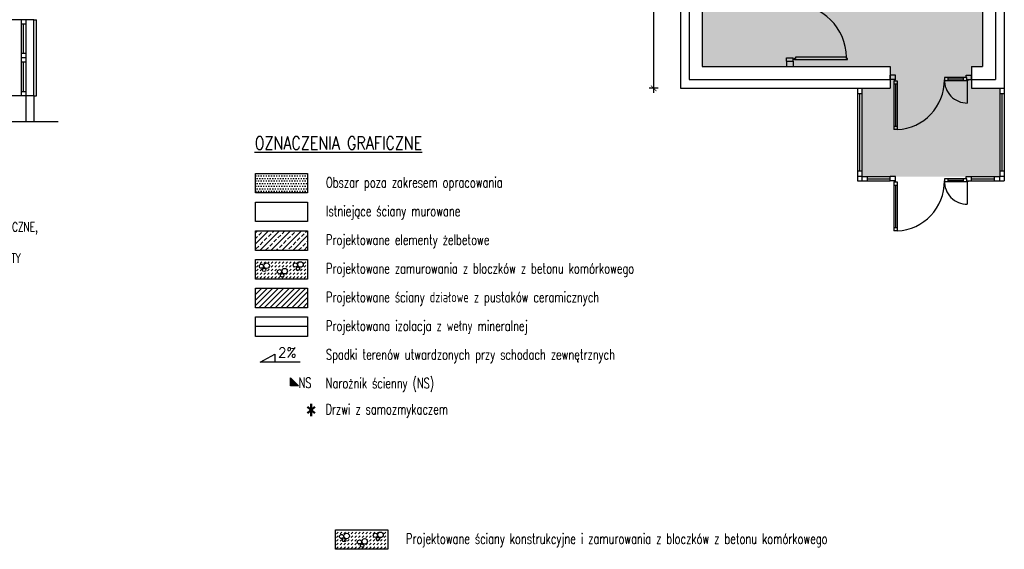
# Model space of a CAD drawing. Header units: millimetres. Extents: x 31969 to 285678, y -69766 to -5517.
# Tile 13 of 37: x 141787 to 143596, y -12118 to -11145. Entities that reach past the tile are written whole.
import ezdxf
from ezdxf.enums import TextEntityAlignment as Align
from ezdxf.lldxf.tags import DXFTag

# ---------------------------------------------------------------- set-up
doc = ezdxf.new("R2010")
doc.units = ezdxf.units.MM
doc.linetypes.add('ACAD_ISO02W100', pattern=[15, 12, -3])
for name, color, linetype in [('a-izolacja 1', 3, 'Continuous'), ('a-opis 1', 3, 'Continuous'), ('a-opis 2', 1, 'Continuous'), ('a-opis stolarki 2', 1, 'Continuous'), ('a-przekrój 2', 251, 'Continuous'), ('a-stolarka drzwiowa', 3, 'Continuous'), ('a-stolarka okienna', 3, 'Continuous'), ('a-szkło', 4, 'Continuous'), ('a-szraf', 252, 'Continuous'), ('a-wymiary', 11, 'Continuous'), ('a-ściany działowe projektowane', 5, 'Continuous'), ('a-ściany istniejące murowane', 6, 'Continuous'), ('a-ściany nośne projektowane', 7, 'Continuous')]:
    doc.layers.add(name, color=color, linetype=linetype)
doc.styles.add('IREK', font='simplex.shx', dxfattribs={"width": 0.8})
doc.styles.add('MAREK', font='simplex.shx')
doc.styles.add('RS01507', font='romans.shx', dxfattribs={"width": 0.7, "height": 0.15})
doc.styles.add('WYMIAR', font='romans.shx', dxfattribs={"width": 0.8})
doc.linetypes.add('BATTING', pattern='A,0.0001,-0.1,[134,ltypeshp.shx,S=0.1,R=0,X=-0.1,Y=0],-0.2,[134,ltypeshp.shx,S=0.1,R=180,X=0.1,Y=0],-0.1', length=0.4001)
tags = doc.linetypes.add('DASHED', pattern=[0.75, 0.5, -0.25]).pattern_tags.tags
tags[6:7] = [DXFTag(74, 4), DXFTag(75, 0), DXFTag(340, '0'), DXFTag(46, 1.0), DXFTag(50, 0.0), DXFTag(44, 0.0), DXFTag(45, 0.0)]
tags[4:5] = [DXFTag(74, 4), DXFTag(75, 0), DXFTag(340, '0'), DXFTag(46, 1.0), DXFTag(50, 0.0), DXFTag(44, 0.0), DXFTag(45, 0.0)]
doc.dimstyles.new('MAREK', dxfattribs={"dimscale": 0.85, "dimtxt": 17, "dimasz": 12, "dimexe": 10, "dimexo": 0.625, "dimgap": 5, "dimtad": 1, "dimdec": 1, "dimdsep": 46, "dimtxsty": 'MAREK', "dimblk1": 'ARCHTICK', "dimblk2": 'ARCHTICK', "dimsah": 1, "dimcen": 2.5, "dimdle": 10, "dimadec": 0, "dimazin": 0, "dimtfac": 1, "dimtdec": 1, "dimtmove": 1, "dimatfit": 3, "dimldrblk": 'ARCHTICK', "dimfxl": 0, "dimtolj": 1, "dimtzin": 0, "dimarcsym": 0})

# ---------------------------------------------------------------- blocks, each defined once
blk = doc.blocks.new('_ARCHTICK')
at = {"color": 0, "linetype": 'ByBlock', "const_width": 0.15}
blk.add_lwpolyline([(-0.5, -0.5), (0.5, 0.5)], dxfattribs=at)
blk = doc.blocks.new('*D1382')
at = {"layer": 'a-wymiary', "color": 0, "lineweight": -2, "ltscale": 100}
for p, q in [((142951.9, -11279.6), (142951.9, -10666.6)), ((142960.4, -10675.1), (142943.4, -10675.1)), ((142960.4, -11271.1), (142943.4, -11271.1))]:
    blk.add_line(p, q, dxfattribs=at)
at = {"layer": 'DEFPOINTS', "color": 0}
for p in [(142951.9, -10675.1), (143001.1, -10675.1), (143001.1, -11271.1)]:
    blk.add_point(p, dxfattribs=at)
at = {"layer": 'a-wymiary', "color": 0, "linetype": 'ByBlock', "lineweight": -2, "xscale": 10.2, "yscale": 10.2, "zscale": 10.2}
for p, rotation in [((142951.9, -10675.1), 90), ((142951.9, -11271.1), 270)]:
    blk.add_blockref('_ARCHTICK', p, dxfattribs=dict(at, rotation=rotation))
at = {"layer": 'a-wymiary', "color": 0, "ltscale": 100, "insert": (142940.4, -10973.1), "char_height": 14.45, "attachment_point": 5, "rotation": 90, "style": 'MAREK'}
blk.add_mtext('\\A1;596', dxfattribs=at)

msp = doc.modelspace()

# ---------------------------------------------------------------- hatches: boundary and pattern name
at = {"layer": 'a-opis 1', "ltscale": 100}
h = msp.add_hatch(color=256, dxfattribs=at)
h.dxf.hatch_style = 1
h.paths.add_polyline_path([(142299.44, -11817.66), (142284.72, -11817.66), (142284.72, -11802.94), (142290.24, -11808.46), (142290.24, -11812.14), (142293.92, -11812.14)])
h.paths.add_polyline_path([(142293.92, -11812.14), (142290.24, -11812.14), (142290.24, -11808.46)], flags=17)
at = {"layer": 'a-przekrój 2', "ltscale": 0.1}
h = msp.add_hatch(dxfattribs=at)
h.set_pattern_fill('BRASS,_O', color=256, scale=2.25, angle=45)
h.set_pattern_definition([(45, (1840.414, -10.848), (-10.1027881, 10.1027881), []), (45, (1835.362, -5.796), (-10.1027881, 10.1027881), [7.14375, -3.571875])])
h.paths.add_polyline_path([(142316.12, -11568.65), (142316.12, -11532.65), (142220.22, -11532.65), (142220.22, -11568.65)])
at = {"layer": 'a-przekrój 2', "ltscale": 100}
h = msp.add_hatch(dxfattribs=at)
h.set_pattern_fill('DASH', color=256, scale=1.5, angle=45, style=0)
h.set_pattern_definition([(45, (1840.414, -116.1823), (4e-16, 6.73519209), [4.7625, -4.7625])])
h.paths.add_polyline_path([(142268.83, -11606.86, -1), (142279.01, -11606.86, -1)], flags=16)
h.paths.add_polyline_path([(142289.71, -11595.58, -1), (142297.28, -11595.58, -1)], flags=16)
h.paths.add_polyline_path([(142260.61, -11607.74, -1), (142268.18, -11607.74, -1)], flags=16)
h.paths.add_polyline_path([(142297.93, -11594.69, -1), (142308.11, -11594.69, -1)], flags=16)
h.paths.add_polyline_path([(142235.67, -11596.93, -1), (142245.85, -11596.93, -1)], flags=16)
h.paths.add_polyline_path([(142227.45, -11597.82, -1), (142235.02, -11597.82, -1)], flags=16)
edge = h.paths.add_edge_path()
edge.add_arc((142236.15, -11604.59), 3.17, 0, 360)
edge = h.paths.add_edge_path()
edge.add_arc((142269.31, -11614.52), 3.17, 0, 360)
edge = h.paths.add_edge_path()
edge.add_arc((142298.41, -11602.35), 3.17, 0, 360)
h.paths.add_polyline_path([(142316.12, -11621.32), (142316.12, -11585.32), (142220.22, -11585.32), (142220.22, -11621.32)])
at = {"layer": 'a-przekrój 2', "ltscale": 0.1}
h = msp.add_hatch(dxfattribs=at)
h.set_pattern_fill('LINE', color=256, scale=2.25, angle=45)
h.set_pattern_definition([(45, (1840.414, -63.515), (-5.05139407, 5.05139407), [])])
h.paths.add_polyline_path([(142316.12, -11673.98), (142316.12, -11637.98), (142220.22, -11637.98), (142220.22, -11673.98)])
at = {"layer": 'a-przekrój 2', "ltscale": 100}
h = msp.add_hatch(dxfattribs=at)
h.set_pattern_fill('DASH', color=256, scale=1.5, angle=45, style=0)
h.set_pattern_definition([(45, (1987.4506, -612.526), (4e-16, 6.73519209), [4.7625, -4.7625])])
h.paths.add_polyline_path([(142463.16, -12117.66), (142463.16, -12081.66), (142367.26, -12081.66), (142367.26, -12117.66)])
h.paths.add_polyline_path([(142415.87, -12103.2, -1), (142426.05, -12103.2, -1)], flags=16)
h.paths.add_polyline_path([(142436.75, -12091.92, -1), (142444.31, -12091.92, -1)], flags=16)
h.paths.add_polyline_path([(142407.65, -12104.09, -1), (142415.21, -12104.09, -1)], flags=16)
h.paths.add_polyline_path([(142444.97, -12091.03, -1), (142455.15, -12091.03, -1)], flags=16)
h.paths.add_polyline_path([(142382.71, -12093.27, -1), (142392.89, -12093.27, -1)], flags=16)
h.paths.add_polyline_path([(142374.49, -12094.16, -1), (142382.05, -12094.16, -1)], flags=16)
at = {"layer": 'a-szraf', "ltscale": 30}
h = msp.add_hatch(dxfattribs=at)
h.set_pattern_fill('DOTS', color=256, scale=3)
h.set_pattern_definition([(0, (0, -3342.232), (2.38125, 4.7625), [0, -4.7625])])
h.paths.add_polyline_path([(143588.07, -11271.1), (143334.07, -11271.1), (143334.07, -11433.1), (143588.07, -11433.1)])
h.paths.add_polyline_path([(143536.07, -11231.1), (143386.07, -11231.1), (143386.07, -11271.1), (143536.07, -11271.1)])
h.paths.add_polyline_path([(143556.07, -10842.1), (143401.07, -10842.1), (143401.07, -11231.1), (143536.07, -11231.1), (143556.07, -11231.1)])
h.paths.add_polyline_path([(143377.07, -11056.1), (143259.07, -11056.1), (143259.07, -11076.1), (143377.07, -11076.1)])
h.paths.add_polyline_path([(143381.07, -10862.1), (143216.07, -10862.1), (143216.07, -11056.1), (143381.07, -11056.1)])
h.paths.add_polyline_path([(143196.07, -10842.1), (143041.07, -10842.1), (143041.07, -11076.1), (143196.07, -11076.1)])
h.paths.add_polyline_path([(143556.07, -10687.1), (143041.07, -10687.1), (143041.07, -10842.1), (143196.07, -10842.1), (143556.07, -10842.1)])
h.paths.add_polyline_path([(143208.07, -11076.1), (143208.07, -11111.1), (143196.07, -11111.1), (143196.07, -11076.1), (143041.07, -11076.1), (143041.07, -11231.1), (143401.07, -11231.1), (143401.07, -11076.1)])
h = msp.add_hatch(dxfattribs=at)
h.set_pattern_fill('DOTS', color=256, scale=3)
h.set_pattern_definition([(0, (1944.07, -3168.742), (2.38125, 4.7625), [0, -4.7625])])
h.paths.add_polyline_path([(142316.12, -11463.31), (142316.12, -11427.31), (142220.22, -11427.31), (142220.22, -11463.31)])

# ---------------------------------------------------------------- linework, layer by layer
at = {"layer": 'a-izolacja 1'}
for p, q in [((143017.07, -10660.1), (143017.07, -11255.1)), ((143580.07, -10660.1), (143580.07, -11255.1)), ((143017.07, -11255.1), (143386.07, -11255.1)), ((143536.07, -11255.1), (143580.07, -11255.1)), ((141798.07, -11285.1), (141798.07, -11332.6))]:
    msp.add_line(p, q, dxfattribs=at)
at = {"layer": 'a-izolacja 1', "ltscale": 100}
msp.add_lwpolyline([(142220.22, -11690.65), (142316.12, -11690.65), (142316.12, -11726.65), (142220.22, -11726.65)], close=True, dxfattribs=at)
at = {"layer": 'a-opis 1', "ltscale": 10}
for p, q in [((142228.99, -11773.83), (142255.64, -11759.1)), ((142302.3, -11773.83), (142228.99, -11773.83)), ((142255.64, -11759.1), (142255.64, -11773.83))]:
    msp.add_line(p, q, dxfattribs=at)
at = {"layer": 'a-opis 1', "ltscale": 100}
for p, q in [((142284.72, -11802.94), (142299.44, -11817.66)), ((142284.72, -11817.66), (142284.72, -11802.94)), ((142299.44, -11817.66), (142284.72, -11817.66))]:
    msp.add_line(p, q, dxfattribs=at)
at = {"layer": 'a-przekrój 2', "linetype": 'BATTING', "ltscale": 15}
msp.add_line((142316.12, -11708.65), (142220.22, -11708.65), dxfattribs=at)
at = {"layer": 'a-przekrój 2'}
for centre, radius in [((142231.23, -11597.82), 3.78), ((142240.76, -11596.93), 5.09), ((142293.49, -11595.58), 3.78), ((142303.02, -11594.69), 5.09), ((142236.15, -11604.59), 3.17), ((142264.39, -11607.74), 3.78), ((142269.31, -11614.52), 3.17), ((142273.92, -11606.86), 5.09), ((142298.41, -11602.35), 3.17), ((142378.27, -12094.16), 3.78), ((142383.18, -12100.94), 3.17), ((142387.8, -12093.27), 5.09), ((142411.43, -12104.09), 3.78), ((142420.96, -12103.2), 5.09), ((142440.53, -12091.92), 3.78), ((142445.45, -12098.7), 3.17), ((142450.06, -12091.03), 5.09), ((142416.34, -12110.86), 3.17)]:
    msp.add_circle(centre, radius, dxfattribs=at)
at = {"layer": 'a-stolarka drzwiowa', "lineweight": 25}
for p, q in [((143196.07, -11215.1), (143208.07, -11215.1)), ((143196.07, -11221.1), (143196.07, -11215.1)), ((143208.07, -11221.1), (143208.07, -11215.1)), ((143208.07, -11221.1), (143208.07, -11215.1))]:
    msp.add_line(p, q, dxfattribs=at)
at = {"layer": 'a-stolarka drzwiowa'}
for p, q in [((143396.07, -11247.1), (143386.07, -11247.1)), ((143386.07, -11255.1), (143386.07, -11247.1)), ((143396.07, -11255.1), (143396.07, -11247.1)), ((143527.07, -11251.1), (143486.07, -11251.1)), ((143486.07, -11251.1), (143486.07, -11257.1)), ((143492.07, -11251.1), (143492.07, -11257.1)), ((143521.07, -11257.1), (143521.07, -11251.1)), ((143526.07, -11247.1), (143536.07, -11247.1)), ((143526.07, -11251.1), (143526.07, -11247.1)), ((143527.07, -11257.1), (143527.07, -11251.1)), ((143536.07, -11255.1), (143536.07, -11247.1)), ((143396.07, -11255.1), (143386.07, -11255.1)), ((143393.07, -11257.1), (143399.07, -11257.1)), ((143393.07, -11257.1), (143393.07, -11347.01)), ((143393.07, -11263.1), (143399.07, -11263.1)), ((143399.07, -11257.1), (143399.07, -11347.01)), ((143527.07, -11257.1), (143486.07, -11257.1)), ((143527.07, -11255.1), (143536.07, -11255.1)), ((143399.07, -11341.01), (143393.07, -11341.01)), ((143399.07, -11347.01), (143393.07, -11347.01)), ((143326.07, -11441.1), (143386.07, -11441.1)), ((143334.07, -11433.1), (143386.07, -11433.1)), ((143396.07, -11433.1), (143386.07, -11433.1)), ((143386.07, -11441.1), (143386.07, -11433.1)), ((143396.07, -11441.1), (143386.07, -11441.1)), ((143393.07, -11443.1), (143399.07, -11443.1)), ((143393.07, -11443.1), (143393.07, -11533.01)), ((143393.07, -11449.1), (143399.07, -11449.1)), ((143396.07, -11441.1), (143396.07, -11433.1)), ((143399.07, -11443.1), (143399.07, -11533.01)), ((143527.07, -11437.1), (143486.07, -11437.1)), ((143486.07, -11437.1), (143486.07, -11443.1)), ((143527.07, -11443.1), (143486.07, -11443.1)), ((143492.07, -11437.1), (143492.07, -11443.1)), ((143521.07, -11443.1), (143521.07, -11437.1)), ((143526.07, -11433.1), (143536.07, -11433.1)), ((143526.07, -11437.1), (143526.07, -11433.1)), ((143527.07, -11443.1), (143527.07, -11437.1)), ((143527.07, -11441.1), (143536.07, -11441.1)), ((143536.07, -11433.1), (143588.07, -11433.1)), ((143536.07, -11441.1), (143536.07, -11433.1)), ((143536.07, -11441.1), (143596.07, -11441.1)), ((143399.07, -11527.01), (143393.07, -11527.01)), ((143399.07, -11533.01), (143393.07, -11533.01))]:
    msp.add_line(p, q, dxfattribs=at)
at = {"layer": 'a-stolarka drzwiowa', "linetype": 'DASHED', "lineweight": 25, "ltscale": 20}
for p, q in [((143528.09, -11256.1), (143528.09, -11298.12)), ((143528.09, -11442.1), (143528.09, -11484.12))]:
    msp.add_line(p, q, dxfattribs=at)
at = {"layer": 'a-stolarka drzwiowa', "ltscale": 300}
for p, q in [((143326.07, -11271.1), (143326.07, -11441.1)), ((143334.07, -11281.1), (143326.07, -11281.1)), ((143334.07, -11271.1), (143334.07, -11433.1)), ((143588.07, -11271.1), (143588.07, -11433.1)), ((143596.07, -11281.1), (143588.07, -11281.1)), ((143596.07, -11271.1), (143596.07, -11441.1)), ((143334.07, -11423.1), (143326.07, -11423.1)), ((143596.07, -11423.1), (143588.07, -11423.1)), ((143334.07, -11433.1), (143326.07, -11433.1)), ((143334.07, -11433.1), (143334.07, -11441.1)), ((143344.07, -11433.1), (143344.07, -11441.1)), ((143578.07, -11441.1), (143578.07, -11433.1)), ((143596.07, -11433.1), (143588.07, -11433.1)), ((143588.07, -11441.1), (143588.07, -11433.1))]:
    msp.add_line(p, q, dxfattribs=at)
at = {"layer": 'a-stolarka drzwiowa'}
msp.add_lwpolyline([(143306.07, -11214.04), (143212.28, -11214.04), (143212.28, -11216.5), (143210.61, -11216.5), (143210.61, -11218.17), (143307.73, -11218.17), (143307.73, -11216.5), (143306.07, -11216.5), (143306.07, -11214.04)], close=True, dxfattribs=at)
for centre, radius in [((143209.47, -11217.33), 0.798), ((143395.07, -11256.1), 1), ((143528.09, -11256.1), 1), ((143395.07, -11442.1), 1), ((143528.09, -11442.1), 1)]:
    msp.add_circle(centre, radius, dxfattribs=at)
for centre, radius, start, end in [((143208.07, -11215.1), 98, 0.61632, 90), ((143395.07, -11256.1), 91, 272.51931, 0.52078), ((143395.07, -11442.1), 91, 272.51931, 0.52078)]:
    msp.add_arc(centre, radius, start, end, dxfattribs=at)
at = {"layer": 'a-stolarka drzwiowa', "linetype": 'DASHED', "lineweight": 25, "ltscale": 20}
for centre in [(143528.09, -11256.1), (143528.09, -11442.1)]:
    msp.add_arc(centre, 42.03, 178.63657, 270, dxfattribs=at)
at = {"layer": 'a-stolarka okienna'}
for p, q in [((141790.07, -11145.1), (141790.07, -11284.87)), ((141790.07, -11152.87), (141798.07, -11152.87)), ((141798.07, -11145.1), (141798.07, -11285.1)), ((141798.07, -11207.32), (141790.07, -11207.32)), ((141798.07, -11215.21), (141790.07, -11215.21)), ((141798.07, -11222.98), (141790.07, -11222.98)), ((141790.07, -11276.87), (141798.07, -11276.87))]:
    msp.add_line(p, q, dxfattribs=at)
at = {"layer": 'a-stolarka okienna', "ltscale": 40}
for p, q in [((141813.07, -11145.1), (141818.07, -11145.1)), ((141818.07, -11285.1), (141818.07, -11145.1)), ((141813.07, -11285.1), (141818.07, -11285.1))]:
    msp.add_line(p, q, dxfattribs=at)
at = {"layer": 'a-stolarka okienna', "linetype": 'DASHED', "lineweight": 25, "ltscale": 20}
msp.add_line((141813.07, -11285.1), (141813.07, -11145.1), dxfattribs=at)
at = {"layer": 'a-szkło', "ltscale": 2}
for p, q in [((141794.07, -11207.32), (141794.07, -11152.87)), ((141794.07, -11276.87), (141794.07, -11222.98)), ((143330.07, -11281.1), (143330.07, -11423.1)), ((143592.07, -11423.1), (143592.07, -11281.1)), ((143344.07, -11437.1), (143386.07, -11437.1)), ((143536.07, -11437.1), (143578.07, -11437.1))]:
    msp.add_line(p, q, dxfattribs=at)
at = {"layer": 'a-szkło', "ltscale": 40}
for p, q in [((143396.07, -11263.1), (143396.07, -11341.01)), ((143521.07, -11254.1), (143492.07, -11254.1)), ((143396.07, -11449.1), (143396.07, -11527.01)), ((143521.07, -11440.1), (143492.07, -11440.1))]:
    msp.add_line(p, q, dxfattribs=at)
at = {"layer": 'a-ściany działowe projektowane', "ltscale": 20}
msp.add_lwpolyline([(142220.22, -11637.98), (142316.12, -11637.98), (142316.12, -11673.98), (142220.22, -11673.98)], close=True, dxfattribs=at)
at = {"layer": 'a-ściany istniejące murowane'}
for p, q in [((143001.07, -10675.1), (143001.07, -11271.1)), ((143001.07, -10675.1), (143001.07, -11271.1)), ((143041.07, -10687.1), (143041.07, -11231.1)), ((143556.07, -10687.1), (143556.07, -11231.1)), ((143596.07, -10675.1), (143596.07, -11271.1)), ((143596.07, -10675.1), (143596.07, -11271.1)), ((141813.07, -11145.1), (141743.07, -11145.1)), ((143041.07, -11231.1), (143386.07, -11231.1)), ((143196.07, -11221.1), (143208.07, -11221.1)), ((143196.07, -11221.1), (143196.07, -11231.1)), ((143208.07, -11221.1), (143208.07, -11231.1)), ((143386.07, -11231.1), (143386.07, -11271.1)), ((143536.07, -11231.1), (143556.07, -11231.1)), ((143536.07, -11231.1), (143536.07, -11271.1)), ((141813.07, -11285.1), (141743.07, -11285.1)), ((141813.07, -11285.1), (141813.07, -11332.6)), ((143001.07, -11271.1), (143386.07, -11271.1)), ((143536.07, -11271.1), (143596.07, -11271.1)), ((141858.07, -11332.6), (140788.07, -11332.6))]:
    msp.add_line(p, q, dxfattribs=at)
for points in [[(142220.22, -11427.31), (142316.12, -11427.31), (142316.12, -11463.31), (142220.22, -11463.31)], [(142220.22, -11479.98), (142316.12, -11479.98), (142316.12, -11515.98), (142220.22, -11515.98)]]:
    msp.add_lwpolyline(points, close=True, dxfattribs=at)
at = {"layer": 'a-ściany nośne projektowane', "ltscale": 100}
for points in [[(142220.22, -11532.65), (142316.12, -11532.65), (142316.12, -11568.65), (142220.22, -11568.65)], [(142220.22, -11585.32), (142316.12, -11585.32), (142316.12, -11621.32), (142220.22, -11621.32)], [(142367.26, -12081.66), (142463.16, -12081.66), (142463.16, -12117.66), (142367.26, -12117.66)]]:
    msp.add_lwpolyline(points, close=True, dxfattribs=at)

# ---------------------------------------------------------------- texts
at = {"layer": 'a-opis 1', "ltscale": 40, "style": 'RS01507', "width": 0.7}
for s, p in [('Obszar poza zakresem opracowania', (142349.79, -11443.82)), ('Istniejące ściany murowane', (142349.79, -11496.49)), ('Projektowane elementy żelbetowe', (142349.79, -11549.16)), ('Projektowane zamurowania z bloczków z betonu komórkowego', (142349.79, -11601.83)), ('Projektowane ściany działowe z pustaków ceramicznych', (142349.79, -11654.49)), ('Projektowana izolacja z wełny mineralnej', (142349.79, -11707.16)), ('Spadki terenów utwardzonych przy schodach zewnętrznych', (142349.79, -11759.83)), ('Narożnik ścienny (NS)', (142349.4, -11812.5)), ('Drzwi z samozmykaczem', (142348.87, -11860.39)), ('Projektowane ściany konstrukcyjne i zamurowania z bloczków z betonu komórkowego', (142496.83, -12098.17))]:
    msp.add_text(s, height=18.9125, dxfattribs=at).set_placement(p, align=Align.MIDDLE_LEFT)
at = {"layer": 'a-opis 1', "ltscale": 10, "style": 'WYMIAR', "text_generation_flag": 6}
msp.add_text('2%%%', height=18, rotation=180, dxfattribs=at).set_placement((142261.76, -11765.36))
at = {"layer": 'a-opis 1', "ltscale": 40, "char_height": 17.10272, "attachment_point": 1, "style": 'RS01507'}
for s, insert, width in [('1. RYSUNEK NALEŻY ROZPATRYWAĆ ŁĄCZNIE Z ZAPISAMI OPISU TECHNICZNEGO.\\P2. WYSTĘPUJĄCE W TEKŚCIE NAZWY I ZNAKI TOWAROWE UŻYTO JEDYNIE W CELU OKREŚLENIA ZAKŁADANYCH TZW. STANDARDÓW TECHNICZNYCH I MATERIAŁOWYCH I/LUB WYGLĄDU ESTETYCZNEGO MATERIAŁÓW WYKOŃCZENIOWYCH.\\P3. WSZYSTKIE ZAPROPONOWANE PRZEZ WYKONAWCĘ: MATERIAŁY, URZĄDZENIA, ELEMENTY I TECHNOLOGIE, POWINNY SPEŁNIAĆ WSZYSTKIE ZAŁOŻONE W PROJEKCIE PARAMETRY TECHNICZNE, ESTETYCZNE I FORMALNO-PRAWNE, A TAKŻE PRZED SKIEROWANIEM DO REALIZACJI POWINNY UZYSKAĆ AKCEPTACJĘ PROJEKTANTA, INSPEKTORA NADZORU I INWESTORA\\P4. W PRZYPADKU ZAISTNIENIA KONIECZNOŚCI ZMIAN PROJEKTU,  DOTYCZĄCYCH PROPONOWANYCH PRZEZ WYKONAWCĘ I ODPOWIEDNIO UZGODNIONYCH ROZWIĄZAŃ ZAMIENNYCH, KOSZTY  OPRACOWANIA PEŁNEJ KONIECZNEJ DOKUMENTACJI ZAMIENNEJ PONOSI WYKONAWCA.\\P5. WSZYSTKIE URZĄDZENIA, MATERIAŁY, ELEMENTY I TECHNOLOGIE, POWINNY POSIADAĆ PRZEWIDZIANE PRAWEM I ODPOWIEDNIMI PRZEPISAMI DOPUSZCZENIA, ATESTY I CERTYFIKATY.', (140295.31, -11431.65), 1688.6407), ('1. PROJEKT NALEŻY ZREALIZOWAĆ, ZGODNIE ZE SZTUKĄ BUDOWLANĄ, W PRZYPADKU  ROZBIEŻNOŚCI WYMIAROWYCH I TECHNOLOGICZNYCH SKONSULTOWAĆ SIĘ Z PROJEKTANTEM. \\P2. WSZYSTKIE ZMIANY KONSULTOWAĆ Z PROJEKTANTEM.\\P3. WYMIARY PODANE W CM.\\P4. PRZED PRZYSTĄPIENIEM DO ROBÓT SPRAWDZIĆ WYMIARY W NATURZE.\\P5. PRACE NALEŻY PROWADZIĆ SZCZEGÓŁOWO WG WYTYCZNYCH PROJEKTU, ZGODNIE ZE SZTUKĄ BUDOWLANĄ I Z ZACHOWANIEM PRZEPISÓW O BEZPIECZEŃSTWIE I OCHRONIE ZDROWIA.\\P{\\C14;   }', (140297.65, -11754.4), 1825.5351)]:
    msp.add_mtext(s, dxfattribs=dict(at, insert=insert, width=width))
at = {"layer": 'a-opis 1', "ltscale": 40, "insert": (142323.29, -11802.38), "char_height": 18.913, "attachment_point": 3, "style": 'RS01507'}
msp.add_mtext_dynamic_manual_height_columns('NS', width=124.3193, gutter_width=12.5, heights=[0], dxfattribs=at)
at = {"layer": 'a-opis 2', "linetype": 'ACAD_ISO02W100', "ltscale": 0.5, "insert": (142218.79, -11359.67), "char_height": 24.007, "width": 463.1317, "attachment_point": 1, "style": 'IREK'}
msp.add_mtext('{\\LOZNACZENIA GRAFICZNE }', dxfattribs=at)
at = {"layer": 'a-opis stolarki 2', "insert": (142333.63, -11890.38), "char_height": 40.095, "attachment_point": 9, "style": 'WYMIAR'}
msp.add_mtext_dynamic_manual_height_columns('{\\A1;*}', width=124.3193, gutter_width=12.5, heights=[0], dxfattribs=at)

# ---------------------------------------------------------------- dimensions: what is measured, and where the dimension line sits
at = {"layer": 'a-wymiary', "ltscale": 100}
dim = msp.add_linear_dim(base=(142951.86, -10675.1), p1=(143001.07, -11271.1), p2=(143001.07, -10675.1), angle=90, dimstyle='MAREK', dxfattribs=at)
dim.commit()
dim.dimension.update_dxf_attribs({"geometry": '*D1382', "text_midpoint": (142940.38, -10973.1)})

doc.saveas('drawing.dxf')
